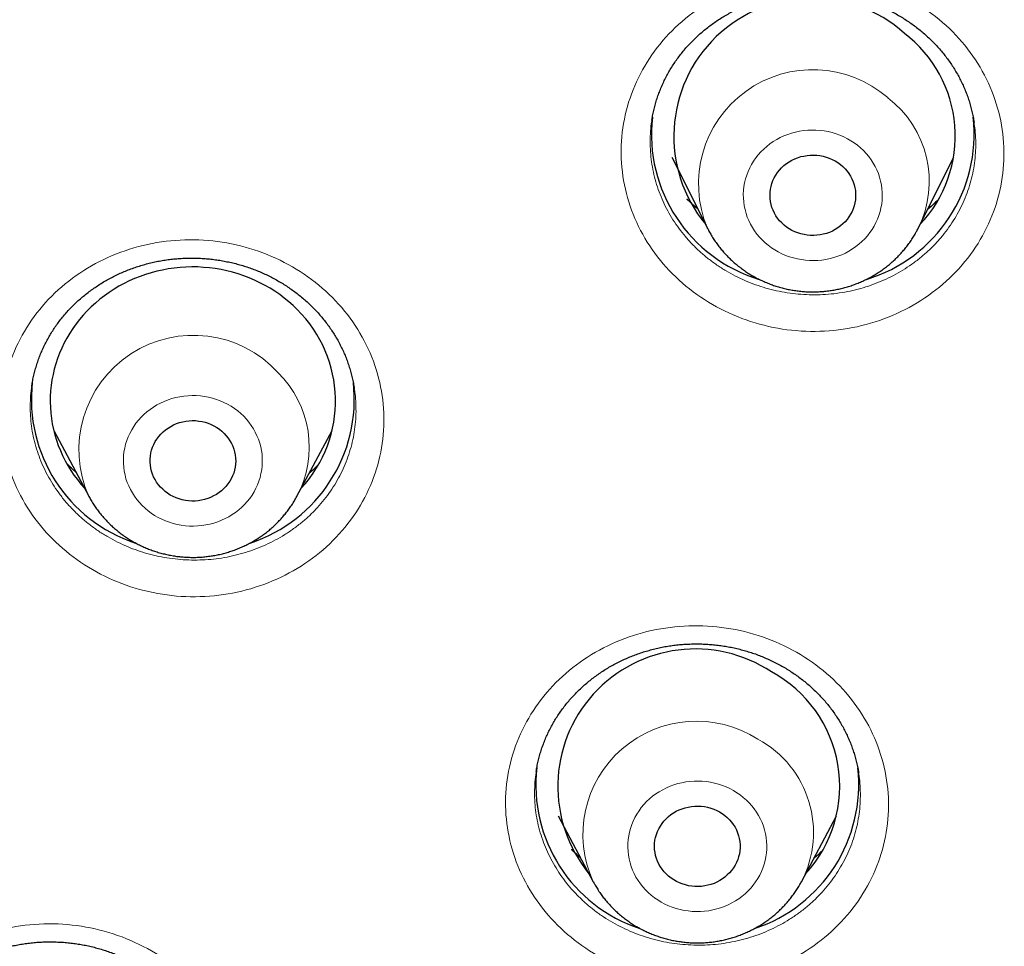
# Model space of a CAD drawing. Header units: millimetres. Extents: x 8 to 450, y 12 to 574.
# Tile 161 of 256: x 212 to 222, y 498 to 508. Entities that reach past the tile are written whole.
import ezdxf

# ---------------------------------------------------------------- set-up
doc = ezdxf.new("R2010")
doc.units = ezdxf.units.MM

msp = doc.modelspace()

# ---------------------------------------------------------------- linework, layer by layer
at = {"color": 7, "linetype": 'Continuous', "lineweight": 30}
for p, q in [((218.481, 507.032), (218.481, 507.03)), ((221.867, 507.011), (221.867, 507.012)), ((218.692, 506.642), (219.065, 505.897)), ((221.281, 505.897), (221.654, 506.642)), ((219.066, 505.895), (219.065, 505.897)), ((221.281, 505.897), (221.28, 505.896)), ((211.964, 504.244), (211.964, 504.239)), ((215.353, 504.211), (215.352, 504.213)), ((212.193, 503.769), (212.562, 503.078)), ((214.75, 503.078), (215.119, 503.769)), ((217.495, 499.716), (217.865, 499.024)), ((220.052, 499.024), (220.422, 499.716)), ((217.865, 499.023), (217.865, 499.024))]:
    msp.add_line(p, q, dxfattribs=at)
at = {"color": 252, "linetype": 'Continuous', "lineweight": 0}
msp.add_line((219.071, 505.885), (219.066, 505.895), dxfattribs=at)
at = {"color": 252, "linetype": 'Continuous', "lineweight": 0, "flags": 128}
for points in [[(219.703, 505.717), (219.737, 505.692), (219.773, 505.669), (219.81, 505.647), (219.848, 505.628), (219.887, 505.611), (219.927, 505.596), (219.969, 505.584), (220.011, 505.574), (220.053, 505.566), (220.096, 505.56), (220.139, 505.557), (220.182, 505.556), (220.226, 505.558), (220.269, 505.562), (220.311, 505.569), (220.354, 505.578), (220.395, 505.589), (220.436, 505.603), (220.476, 505.618), (220.515, 505.636), (220.552, 505.656), (220.589, 505.679), (220.624, 505.703), (220.657, 505.729), (220.688, 505.757), (220.718, 505.786), (220.746, 505.817), (220.772, 505.85), (220.795, 505.884), (220.817, 505.919), (220.836, 505.956), (220.853, 505.993), (220.868, 506.032), (220.88, 506.071), (220.889, 506.11), (220.897, 506.15), (220.901, 506.191), (220.903, 506.232), (220.902, 506.272), (220.899, 506.313), (220.894, 506.353), (220.885, 506.393), (220.875, 506.432), (220.862, 506.471), (220.846, 506.509), (220.828, 506.546), (220.808, 506.582), (220.785, 506.617), (220.761, 506.65), (220.734, 506.682), (220.705, 506.713), (220.675, 506.742), (220.642, 506.769), (220.608, 506.794), (220.573, 506.817), (220.536, 506.838), (220.498, 506.858), (220.458, 506.875), (220.418, 506.889), (220.377, 506.902), (220.335, 506.912), (220.292, 506.92), (220.25, 506.925), (220.206, 506.928), (220.163, 506.929), (220.12, 506.927), (220.077, 506.923), (220.034, 506.917), (219.992, 506.908), (219.95, 506.897), (219.909, 506.883), (219.869, 506.867), (219.831, 506.849), (219.793, 506.829), (219.757, 506.807), (219.722, 506.783), (219.689, 506.757), (219.657, 506.729), (219.627, 506.699), (219.599, 506.668), (219.574, 506.636), (219.55, 506.602), (219.528, 506.566), (219.509, 506.53), (219.492, 506.492), (219.478, 506.454), (219.466, 506.415), (219.456, 506.375), (219.449, 506.335), (219.444, 506.295), (219.442, 506.254), (219.443, 506.213), (219.446, 506.173), (219.452, 506.133), (219.46, 506.093), (219.471, 506.053), (219.484, 506.014), (219.499, 505.977), (219.517, 505.939), (219.538, 505.904), (219.56, 505.869), (219.585, 505.835), (219.612, 505.803), (219.64, 505.773), (219.671, 505.744), (219.703, 505.717)], [(213.122, 502.982), (213.153, 502.953), (213.185, 502.926), (213.219, 502.901), (213.254, 502.877), (213.291, 502.856), (213.329, 502.837), (213.368, 502.82), (213.409, 502.805), (213.45, 502.792), (213.492, 502.782), (213.534, 502.774), (213.577, 502.768), (213.62, 502.765), (213.664, 502.764), (213.707, 502.766), (213.75, 502.77), (213.793, 502.776), (213.835, 502.785), (213.877, 502.796), (213.917, 502.81), (213.957, 502.825), (213.996, 502.843), (214.034, 502.863), (214.07, 502.885), (214.105, 502.909), (214.139, 502.935), (214.17, 502.963), (214.2, 502.993), (214.228, 503.024), (214.254, 503.056), (214.278, 503.09), (214.299, 503.125), (214.319, 503.162), (214.336, 503.199), (214.35, 503.238), (214.363, 503.277), (214.372, 503.316), (214.38, 503.356), (214.384, 503.397), (214.386, 503.437), (214.386, 503.478), (214.383, 503.519), (214.377, 503.559), (214.369, 503.599), (214.359, 503.638), (214.346, 503.677), (214.33, 503.715), (214.312, 503.752), (214.292, 503.788), (214.27, 503.823), (214.245, 503.857), (214.218, 503.889), (214.19, 503.919), (214.159, 503.948), (214.127, 503.975), (214.093, 504.001), (214.058, 504.024), (214.021, 504.045), (213.983, 504.065), (213.944, 504.082), (213.903, 504.097), (213.862, 504.109), (213.82, 504.119), (213.778, 504.127), (213.735, 504.133), (213.692, 504.136), (213.648, 504.137), (213.605, 504.135), (213.562, 504.131), (213.519, 504.125), (213.477, 504.116), (213.435, 504.105), (213.395, 504.092), (213.355, 504.076), (213.316, 504.058), (213.278, 504.038), (213.242, 504.016), (213.207, 503.992), (213.173, 503.966), (213.142, 503.938), (213.112, 503.909), (213.084, 503.878), (213.058, 503.845), (213.034, 503.811), (213.013, 503.776), (212.993, 503.739), (212.976, 503.702), (212.962, 503.664), (212.949, 503.625), (212.94, 503.585), (212.932, 503.545), (212.928, 503.505), (212.926, 503.464), (212.926, 503.423), (212.929, 503.383), (212.935, 503.342), (212.943, 503.302), (212.953, 503.263), (212.966, 503.224), (212.982, 503.186), (213, 503.149), (213.02, 503.113), (213.042, 503.078), (213.067, 503.045), (213.094, 503.013), (213.122, 502.982)], [(218.579, 498.811), (218.617, 498.79), (218.655, 498.772), (218.695, 498.757), (218.736, 498.743), (218.778, 498.732), (218.82, 498.723), (218.863, 498.717), (218.906, 498.712), (218.949, 498.711), (218.992, 498.711), (219.035, 498.714), (219.078, 498.72), (219.121, 498.728), (219.163, 498.738), (219.204, 498.751), (219.244, 498.765), (219.284, 498.782), (219.322, 498.802), (219.359, 498.823), (219.394, 498.846), (219.428, 498.871), (219.46, 498.898), (219.491, 498.927), (219.52, 498.958), (219.546, 498.99), (219.571, 499.023), (219.594, 499.058), (219.614, 499.094), (219.632, 499.131), (219.647, 499.169), (219.661, 499.208), (219.671, 499.247), (219.679, 499.287), (219.685, 499.327), (219.688, 499.368), (219.689, 499.408), (219.687, 499.449), (219.682, 499.49), (219.675, 499.53), (219.665, 499.569), (219.653, 499.608), (219.639, 499.647), (219.622, 499.684), (219.603, 499.721), (219.581, 499.756), (219.557, 499.79), (219.532, 499.823), (219.504, 499.854), (219.474, 499.883), (219.442, 499.911), (219.409, 499.937), (219.374, 499.961), (219.338, 499.983), (219.3, 500.004), (219.261, 500.022), (219.222, 500.037), (219.181, 500.051), (219.139, 500.062), (219.097, 500.071), (219.054, 500.077), (219.011, 500.082), (218.968, 500.083), (218.925, 500.083), (218.881, 500.08), (218.839, 500.074), (218.796, 500.066), (218.754, 500.056), (218.713, 500.043), (218.673, 500.029), (218.633, 500.012), (218.595, 499.992), (218.558, 499.971), (218.523, 499.948), (218.489, 499.923), (218.456, 499.896), (218.426, 499.867), (218.397, 499.836), (218.37, 499.804), (218.346, 499.771), (218.323, 499.736), (218.303, 499.7), (218.285, 499.663), (218.27, 499.625), (218.256, 499.586), (218.246, 499.547), (218.237, 499.507), (218.232, 499.467), (218.229, 499.426), (218.228, 499.385), (218.23, 499.345), (218.235, 499.304), (218.242, 499.264), (218.251, 499.225), (218.264, 499.186), (218.278, 499.147), (218.295, 499.11), (218.314, 499.073), (218.336, 499.038), (218.36, 499.004), (218.385, 498.971), (218.413, 498.94), (218.443, 498.911), (218.474, 498.883), (218.508, 498.857), (218.543, 498.833), (218.579, 498.811)]]:
    msp.add_lwpolyline(points, dxfattribs=at)
at = {"color": 7, "linetype": 'Continuous', "lineweight": 30, "flags": 128}
for points in [[(220.462, 506.567), (220.487, 506.545), (220.511, 506.522), (220.532, 506.497), (220.552, 506.471), (220.569, 506.443), (220.584, 506.415), (220.597, 506.385), (220.607, 506.354), (220.614, 506.323), (220.62, 506.292), (220.622, 506.26), (220.622, 506.228), (220.62, 506.196), (220.615, 506.164), (220.607, 506.133), (220.597, 506.102), (220.585, 506.073), (220.57, 506.044), (220.553, 506.016), (220.533, 505.99), (220.512, 505.965), (220.489, 505.942), (220.463, 505.92), (220.437, 505.9), (220.408, 505.883), (220.379, 505.867), (220.348, 505.853), (220.316, 505.842), (220.283, 505.833), (220.25, 505.826), (220.216, 505.822), (220.182, 505.82), (220.148, 505.821), (220.114, 505.824), (220.081, 505.829), (220.048, 505.837), (220.015, 505.847), (219.984, 505.859), (219.953, 505.874), (219.924, 505.89), (219.897, 505.909), (219.871, 505.929), (219.846, 505.952), (219.824, 505.976), (219.803, 506.001), (219.785, 506.028), (219.769, 506.056), (219.755, 506.086), (219.743, 506.116), (219.734, 506.147), (219.728, 506.178), (219.724, 506.21), (219.723, 506.242), (219.724, 506.274), (219.728, 506.306), (219.734, 506.337), (219.743, 506.368), (219.754, 506.398), (219.768, 506.428), (219.784, 506.456), (219.802, 506.483), (219.823, 506.508), (219.845, 506.533), (219.869, 506.555), (219.895, 506.576), (219.923, 506.594), (219.952, 506.611), (219.982, 506.626), (220.013, 506.638), (220.046, 506.649), (220.079, 506.656), (220.112, 506.662), (220.146, 506.665), (220.18, 506.666), (220.214, 506.664), (220.248, 506.66), (220.281, 506.653), (220.314, 506.644), (220.346, 506.633), (220.377, 506.62), (220.407, 506.604), (220.435, 506.586), (220.462, 506.567)], [(214.752, 505.042), (214.709, 505.084), (214.664, 505.124), (214.617, 505.162), (214.569, 505.198), (214.519, 505.233), (214.467, 505.265), (214.415, 505.296), (214.36, 505.324), (214.305, 505.351), (214.249, 505.375), (214.191, 505.397), (214.133, 505.416), (214.074, 505.434), (214.014, 505.449), (213.953, 505.462), (213.892, 505.472), (213.831, 505.48), (213.769, 505.485), (213.707, 505.489), (213.645, 505.489), (213.583, 505.488), (213.521, 505.484), (213.46, 505.477), (213.398, 505.469), (213.338, 505.457), (213.277, 505.444), (213.218, 505.428), (213.159, 505.41), (213.101, 505.389), (213.044, 505.367), (212.988, 505.342), (212.933, 505.315), (212.879, 505.286), (212.827, 505.254), (212.776, 505.221), (212.726, 505.186), (212.678, 505.149), (212.632, 505.11), (212.588, 505.069), (212.545, 505.027), (212.504, 504.983), (212.466, 504.938), (212.429, 504.891), (212.394, 504.842), (212.362, 504.793), (212.332, 504.742), (212.304, 504.69), (212.278, 504.637), (212.255, 504.583), (212.234, 504.528), (212.215, 504.472), (212.199, 504.416), (212.186, 504.359), (212.175, 504.302), (212.166, 504.244), (212.16, 504.186), (212.157, 504.128), (212.156, 504.07), (212.158, 504.012), (212.162, 503.953), (212.169, 503.896), (212.178, 503.838), (212.19, 503.781), (212.205, 503.724), (212.221, 503.668), (212.241, 503.613), (212.263, 503.558), (212.287, 503.505), (212.313, 503.452), (212.342, 503.4), (212.373, 503.35), (212.406, 503.301), (212.442, 503.253), (212.479, 503.206), (212.517, 503.163)], [(213.985, 503.739), (214.007, 503.715), (214.027, 503.689), (214.046, 503.662), (214.062, 503.634), (214.075, 503.605), (214.086, 503.574), (214.095, 503.544), (214.101, 503.512), (214.105, 503.48), (214.106, 503.448), (214.105, 503.416), (214.1, 503.384), (214.094, 503.353), (214.085, 503.322), (214.073, 503.292), (214.059, 503.263), (214.043, 503.235), (214.025, 503.208), (214.004, 503.182), (213.981, 503.159), (213.957, 503.136), (213.931, 503.116), (213.903, 503.097), (213.874, 503.081), (213.843, 503.066), (213.812, 503.054), (213.78, 503.044), (213.746, 503.036), (213.713, 503.031), (213.679, 503.028), (213.645, 503.028), (213.611, 503.03), (213.577, 503.034), (213.544, 503.041), (213.511, 503.05), (213.479, 503.062), (213.449, 503.075), (213.419, 503.091), (213.391, 503.109), (213.364, 503.129), (213.339, 503.151), (213.316, 503.174), (213.294, 503.199), (213.275, 503.225), (213.258, 503.253), (213.243, 503.282), (213.231, 503.312), (213.221, 503.342), (213.214, 503.374), (213.209, 503.405), (213.206, 503.437), (213.206, 503.469), (213.209, 503.501), (213.215, 503.533), (213.222, 503.564), (213.233, 503.594), (213.246, 503.624), (213.261, 503.653), (213.278, 503.68), (213.298, 503.706), (213.319, 503.731), (213.343, 503.754), (213.368, 503.776), (213.395, 503.795), (213.423, 503.813), (213.453, 503.828), (213.484, 503.842), (213.516, 503.853), (213.549, 503.861), (213.582, 503.868), (213.616, 503.872), (213.65, 503.873), (213.684, 503.873), (213.718, 503.869), (213.752, 503.864), (213.785, 503.856), (213.817, 503.846), (213.848, 503.833), (213.878, 503.818), (213.907, 503.801), (213.935, 503.783), (213.961, 503.762), (213.985, 503.739)], [(219.192, 499.758), (219.221, 499.741), (219.248, 499.721), (219.273, 499.7), (219.296, 499.676), (219.318, 499.652), (219.337, 499.625), (219.355, 499.598), (219.37, 499.569), (219.382, 499.539), (219.392, 499.509), (219.4, 499.478), (219.405, 499.446), (219.408, 499.414), (219.408, 499.382), (219.406, 499.35), (219.401, 499.318), (219.393, 499.287), (219.383, 499.257), (219.37, 499.227), (219.356, 499.198), (219.338, 499.17), (219.319, 499.144), (219.298, 499.119), (219.274, 499.096), (219.249, 499.074), (219.222, 499.055), (219.194, 499.037), (219.164, 499.021), (219.134, 499.007), (219.102, 498.996), (219.069, 498.987), (219.036, 498.98), (219.002, 498.976), (218.968, 498.974), (218.934, 498.975), (218.9, 498.978), (218.867, 498.983), (218.833, 498.991), (218.801, 499.001), (218.77, 499.013), (218.739, 499.028), (218.71, 499.044), (218.683, 499.063), (218.656, 499.083), (218.632, 499.106), (218.61, 499.13), (218.589, 499.155), (218.571, 499.182), (218.555, 499.211), (218.541, 499.24), (218.529, 499.27), (218.52, 499.301), (218.514, 499.332), (218.51, 499.364), (218.508, 499.396), (218.51, 499.428), (218.513, 499.46), (218.52, 499.491), (218.529, 499.522), (218.54, 499.552), (218.554, 499.582), (218.57, 499.61), (218.588, 499.637), (218.608, 499.662), (218.631, 499.687), (218.655, 499.709), (218.681, 499.73), (218.708, 499.749), (218.737, 499.765), (218.768, 499.78), (218.799, 499.792), (218.831, 499.803), (218.864, 499.81), (218.898, 499.816), (218.932, 499.819), (218.966, 499.82), (219, 499.818), (219.034, 499.814), (219.067, 499.807), (219.1, 499.798), (219.132, 499.787), (219.163, 499.774), (219.192, 499.758)]]:
    msp.add_lwpolyline(points, dxfattribs=at)
at = {"color": 7, "linetype": 'Continuous', "lineweight": 30}
for centre, radius, start, end in [((220.166, 506.863), 1.454, 48.0956, 219.6655), ((220.315, 506.867), 1.355, 316.5385, 52.6915), ((220.071, 506.885), 1.595, 173.5878, 253.1304), ((220.274, 506.885), 1.595, 286.8133, 6.4619), ((213.805, 504.08), 1.35, 317.1795, 45.4342), ((213.549, 504.098), 1.591, 173.5138, 251.8109), ((213.76, 504.099), 1.593, 288.2724, 6.3536), ((218.938, 500.026), 1.446, 56.4101, 219.3402), ((219.091, 500.03), 1.364, 317.5449, 61.7044), ((218.852, 500.044), 1.591, 173.3914, 251.8044), ((219.062, 500.046), 1.593, 288.2675, 6.3639)]:
    msp.add_arc(centre, radius, start, end, dxfattribs=at)
at = {"color": 252, "linetype": 'Continuous', "lineweight": 0}
for centre, radius, start, end in [((220.172, 506.363), 1.201, 49.0055, 202.7997), ((220.29, 506.389), 1.106, 333.6057, 52.7087), ((213.662, 503.567), 1.204, 42.4331, 204.0126), ((213.78, 503.595), 1.099, 331.9551, 45.5054), ((218.948, 499.521), 1.192, 57.172, 204.6407), ((219.065, 499.542), 1.115, 332.267, 61.6528)]:
    msp.add_arc(centre, radius, start, end, dxfattribs=at)
for points, knots in [([(218.877, 505.258), (218.775, 505.338), (218.683, 505.426), (218.519, 505.618), (218.446, 505.723), (218.324, 505.942), (218.275, 506.056), (218.202, 506.292), (218.177, 506.415), (218.143, 506.781), (218.172, 507.032), (218.33, 507.497), (218.46, 507.718), (218.712, 507.998), (218.808, 508.085), (219.013, 508.238), (219.123, 508.304), (219.356, 508.417), (219.48, 508.463), (219.732, 508.53), (219.861, 508.552), (220.126, 508.572), (220.257, 508.57), (220.518, 508.543), (220.648, 508.516), (220.9, 508.441), (221.021, 508.392), (221.251, 508.273), (221.362, 508.202), (221.564, 508.043), (221.658, 507.953), (221.822, 507.76), (221.894, 507.658), (222.015, 507.438), (222.065, 507.323), (222.138, 507.087), (222.163, 506.966), (222.186, 506.719), (222.184, 506.597), (222.155, 506.353), (222.128, 506.231), (222.048, 505.997), (221.997, 505.885), (221.87, 505.67), (221.795, 505.568), (221.541, 505.288), (221.331, 505.131), (220.866, 504.908), (220.607, 504.838), (220.215, 504.808), (220.081, 504.81), (219.819, 504.838), (219.691, 504.864), (219.44, 504.939), (219.317, 504.989), (219.087, 505.108), (218.979, 505.178), (218.877, 505.258)], [0, 0, 0, 0, 0.03125, 0.03125, 0.0625, 0.0625, 0.09375, 0.09375, 0.125, 0.125, 0.1875, 0.1875, 0.25, 0.25, 0.28125, 0.28125, 0.3125, 0.3125, 0.34375, 0.34375, 0.375, 0.375, 0.40625, 0.40625, 0.4375, 0.4375, 0.46875, 0.46875, 0.5, 0.5, 0.53125, 0.53125, 0.5625, 0.5625, 0.59375, 0.59375, 0.625, 0.625, 0.65625, 0.65625, 0.6875, 0.6875, 0.71875, 0.71875, 0.75, 0.75, 0.8125, 0.8125, 0.875, 0.875, 0.90625, 0.90625, 0.9375, 0.9375, 0.96875, 0.96875, 1, 1, 1, 1]), ([(218.481, 507.03), (218.48, 507.028), (218.473, 506.99), (218.466, 506.916), (218.462, 506.809), (218.465, 506.701), (218.476, 506.594), (218.495, 506.487), (218.522, 506.383), (218.556, 506.279), (218.598, 506.178), (218.646, 506.08), (218.701, 505.986), (218.764, 505.895), (218.832, 505.808), (218.907, 505.726), (218.987, 505.647), (219.045, 505.6), (219.074, 505.576)], [0, 0, 0, 0, 0.004523, 0.070768, 0.13724, 0.203788, 0.27026, 0.336505, 0.402735, 0.469192, 0.535725, 0.602181, 0.668411, 0.734578, 0.800971, 0.86744, 0.933833, 1, 1, 1, 1]), ([(219.074, 505.576), (219.104, 505.554), (219.164, 505.508), (219.26, 505.448), (219.36, 505.392), (219.463, 505.344), (219.57, 505.302), (219.679, 505.266), (219.79, 505.238), (219.904, 505.217), (220.019, 505.203), (220.096, 505.198), (220.173, 505.196), (220.25, 505.196), (220.365, 505.204), (220.48, 505.219), (220.593, 505.241), (220.704, 505.27), (220.812, 505.306), (220.918, 505.349), (221.02, 505.399), (221.119, 505.455), (221.213, 505.516), (221.302, 505.584), (221.387, 505.657), (221.466, 505.736), (221.539, 505.819), (221.605, 505.906), (221.665, 505.998), (221.719, 506.093), (221.765, 506.192), (221.804, 506.293), (221.836, 506.396), (221.86, 506.501), (221.877, 506.608), (221.885, 506.715), (221.886, 506.823), (221.881, 506.922), (221.871, 506.984), (221.867, 507.011)], [0, 0, 0, 0, 0.027891, 0.055877, 0.083896, 0.111882, 0.139773, 0.167664, 0.19565, 0.223668, 0.251654, 0.279545, 0.279719, 0.307627, 0.33563, 0.363666, 0.39167, 0.419578, 0.447492, 0.475501, 0.503542, 0.531551, 0.559465, 0.587379, 0.615388, 0.64343, 0.671439, 0.699354, 0.727264, 0.755269, 0.783307, 0.811312, 0.839222, 0.867126, 0.895125, 0.923156, 0.951155, 0.979059, 1, 1, 1, 1]), ([(218.965, 506.098), (218.964, 506.098), (218.939, 506.118), (218.9, 506.153), (218.864, 506.189), (218.85, 506.203)], [0, 0, 0, 0, 0.01817, 0.610805, 1, 1, 1, 1]), ([(221.493, 506.198), (221.488, 506.193), (221.466, 506.17), (221.428, 506.135), (221.393, 506.105), (221.378, 506.092)], [0, 0, 0, 0, 0.139279, 0.614012, 1, 1, 1, 1]), ([(212.181, 502.629), (212.09, 502.72), (212.01, 502.818), (211.872, 503.027), (211.813, 503.139), (211.72, 503.371), (211.687, 503.489), (211.644, 503.731), (211.636, 503.856), (211.649, 504.223), (211.711, 504.468), (211.928, 504.911), (212.085, 505.114), (212.373, 505.363), (212.479, 505.438), (212.703, 505.565), (212.82, 505.618), (213.067, 505.703), (213.196, 505.734), (213.455, 505.771), (213.586, 505.778), (213.852, 505.768), (213.982, 505.751), (214.238, 505.693), (214.364, 505.652), (214.604, 505.548), (214.718, 505.486), (214.932, 505.341), (215.032, 505.258), (215.213, 505.077), (215.294, 504.977), (215.432, 504.767), (215.49, 504.657), (215.583, 504.426), (215.617, 504.305), (215.659, 504.063), (215.668, 503.941), (215.658, 503.693), (215.641, 503.572), (215.581, 503.335), (215.538, 503.217), (215.428, 502.994), (215.363, 502.889), (215.209, 502.691), (215.12, 502.598), (214.833, 502.35), (214.603, 502.219), (214.112, 502.052), (213.846, 502.013), (213.452, 502.028), (213.319, 502.046), (213.063, 502.104), (212.939, 502.144), (212.699, 502.248), (212.583, 502.312), (212.37, 502.456), (212.271, 502.538), (212.181, 502.629)], [0, 0, 0, 0, 0.03125, 0.03125, 0.0625, 0.0625, 0.09375, 0.09375, 0.125, 0.125, 0.1875, 0.1875, 0.25, 0.25, 0.28125, 0.28125, 0.3125, 0.3125, 0.34375, 0.34375, 0.375, 0.375, 0.40625, 0.40625, 0.4375, 0.4375, 0.46875, 0.46875, 0.5, 0.5, 0.53125, 0.53125, 0.5625, 0.5625, 0.59375, 0.59375, 0.625, 0.625, 0.65625, 0.65625, 0.6875, 0.6875, 0.71875, 0.71875, 0.75, 0.75, 0.8125, 0.8125, 0.875, 0.875, 0.90625, 0.90625, 0.9375, 0.9375, 0.96875, 0.96875, 1, 1, 1, 1]), ([(211.964, 504.239), (211.962, 504.232), (211.955, 504.188), (211.948, 504.109), (211.945, 504.001), (211.95, 503.894), (211.963, 503.787), (211.983, 503.681), (212.012, 503.576), (212.047, 503.473), (212.09, 503.373), (212.14, 503.276), (212.197, 503.182), (212.261, 503.092), (212.33, 503.005), (212.381, 502.952), (212.407, 502.925)], [0, 0, 0, 0, 0.016935, 0.092782, 0.168541, 0.244043, 0.319514, 0.395242, 0.471058, 0.546786, 0.622257, 0.697634, 0.773268, 0.848989, 0.924623, 1, 1, 1, 1]), ([(212.407, 502.925), (212.407, 502.925), (212.434, 502.898), (212.488, 502.847), (212.575, 502.775), (212.667, 502.709), (212.764, 502.649), (212.864, 502.595), (212.968, 502.547), (213.076, 502.506), (213.186, 502.472), (213.298, 502.445), (213.412, 502.425), (213.526, 502.412), (213.642, 502.406), (213.758, 502.408), (213.873, 502.416), (213.987, 502.432), (214.1, 502.456), (214.21, 502.486), (214.319, 502.523), (214.424, 502.567), (214.525, 502.617), (214.623, 502.674), (214.716, 502.737), (214.805, 502.805), (214.888, 502.879), (214.966, 502.958), (215.038, 503.042), (215.103, 503.13), (215.162, 503.222), (215.214, 503.318), (215.259, 503.416), (215.296, 503.518), (215.327, 503.621), (215.349, 503.727), (215.364, 503.833), (215.372, 503.941), (215.37, 504.048), (215.364, 504.138), (215.356, 504.192), (215.353, 504.211)], [0, 0, 0, 0, 0.000158, 0.026727, 0.053387, 0.080078, 0.106738, 0.133307, 0.159884, 0.186551, 0.213249, 0.239917, 0.266493, 0.293088, 0.319774, 0.34649, 0.373176, 0.39977, 0.426374, 0.453068, 0.479794, 0.506488, 0.533092, 0.559695, 0.58639, 0.613115, 0.639809, 0.666413, 0.693008, 0.719694, 0.746411, 0.773097, 0.799693, 0.826276, 0.85295, 0.879655, 0.90633, 0.932913, 0.959489, 0.986156, 1, 1, 1, 1]), ([(212.428, 503.33), (212.409, 503.346), (212.376, 503.375), (212.345, 503.407), (212.331, 503.421)], [0, 0, 0, 0, 0.549667, 1, 1, 1, 1]), ([(214.976, 503.412), (214.969, 503.404), (214.944, 503.378), (214.911, 503.348), (214.886, 503.326), (214.879, 503.321)], [0, 0, 0, 0, 0.252299, 0.807238, 1, 1, 1, 1]), ([(217.91, 498.249), (217.796, 498.314), (217.691, 498.388), (217.498, 498.554), (217.409, 498.648), (217.253, 498.847), (217.186, 498.952), (217.075, 499.175), (217.031, 499.293), (216.938, 499.649), (216.926, 499.9), (217.006, 500.382), (217.099, 500.617), (217.303, 500.929), (217.384, 501.029), (217.562, 501.208), (217.659, 501.289), (217.872, 501.433), (217.987, 501.495), (218.225, 501.597), (218.348, 501.637), (218.607, 501.694), (218.737, 501.711), (218.999, 501.72), (219.132, 501.712), (219.393, 501.673), (219.52, 501.642), (219.767, 501.557), (219.888, 501.502), (220.114, 501.373), (220.221, 501.298), (220.415, 501.131), (220.502, 501.04), (220.658, 500.84), (220.726, 500.733), (220.836, 500.511), (220.88, 500.395), (220.942, 500.155), (220.961, 500.033), (220.972, 499.79), (220.964, 499.665), (220.924, 499.423), (220.891, 499.305), (220.801, 499.076), (220.743, 498.964), (220.538, 498.652), (220.355, 498.468), (219.932, 498.182), (219.687, 498.078), (219.305, 497.993), (219.172, 497.976), (218.909, 497.967), (218.778, 497.975), (218.517, 498.014), (218.388, 498.046), (218.142, 498.131), (218.023, 498.184), (217.91, 498.249)], [0, 0, 0, 0, 0.03125, 0.03125, 0.0625, 0.0625, 0.09375, 0.09375, 0.125, 0.125, 0.1875, 0.1875, 0.25, 0.25, 0.28125, 0.28125, 0.3125, 0.3125, 0.34375, 0.34375, 0.375, 0.375, 0.40625, 0.40625, 0.4375, 0.4375, 0.46875, 0.46875, 0.5, 0.5, 0.53125, 0.53125, 0.5625, 0.5625, 0.59375, 0.59375, 0.625, 0.625, 0.65625, 0.65625, 0.6875, 0.6875, 0.71875, 0.71875, 0.75, 0.75, 0.8125, 0.8125, 0.875, 0.875, 0.90625, 0.90625, 0.9375, 0.9375, 0.96875, 0.96875, 1, 1, 1, 1]), ([(217.266, 500.184), (217.264, 500.174), (217.256, 500.128), (217.249, 500.045), (217.247, 499.938), (217.252, 499.831), (217.265, 499.724), (217.286, 499.618), (217.315, 499.514), (217.351, 499.412), (217.394, 499.312), (217.445, 499.216), (217.502, 499.122), (217.566, 499.032), (217.636, 498.947), (217.712, 498.866), (217.794, 498.79), (217.881, 498.719), (217.973, 498.653), (218.038, 498.614), (218.07, 498.595)], [0, 0, 0, 0, 0.017732, 0.075648, 0.133367, 0.191051, 0.248932, 0.306879, 0.36476, 0.422444, 0.480104, 0.537961, 0.595885, 0.653742, 0.711402, 0.768991, 0.826775, 0.884627, 0.942411, 1, 1, 1, 1]), ([(218.07, 498.595), (218.071, 498.595), (218.104, 498.576), (218.171, 498.541), (218.275, 498.494), (218.383, 498.453), (218.493, 498.42), (218.605, 498.393), (218.719, 498.374), (218.834, 498.362), (218.949, 498.357), (219.065, 498.359), (219.18, 498.368), (219.294, 498.385), (219.407, 498.409), (219.517, 498.439), (219.625, 498.477), (219.73, 498.521), (219.832, 498.572), (219.929, 498.629), (220.022, 498.692), (220.111, 498.761), (220.194, 498.835), (220.271, 498.915), (220.342, 498.999), (220.408, 499.087), (220.466, 499.179), (220.518, 499.275), (220.563, 499.374), (220.6, 499.475), (220.63, 499.579), (220.652, 499.684), (220.667, 499.79), (220.673, 499.897), (220.672, 500.005), (220.666, 500.094), (220.657, 500.147), (220.654, 500.165)], [0, 0, 0, 0, 0.000177, 0.029935, 0.059794, 0.089688, 0.119548, 0.149305, 0.179071, 0.208939, 0.238841, 0.268709, 0.298475, 0.328262, 0.35815, 0.388073, 0.417961, 0.447747, 0.477543, 0.507442, 0.537374, 0.567272, 0.597069, 0.626865, 0.656763, 0.686695, 0.716593, 0.746389, 0.776177, 0.806065, 0.835989, 0.865877, 0.895664, 0.925438, 0.955314, 0.985223, 1, 1, 1, 1]), ([(217.73, 499.277), (217.714, 499.291), (217.681, 499.319), (217.651, 499.349), (217.635, 499.364)], [0, 0, 0, 0, 0.501661, 1, 1, 1, 1]), ([(220.28, 499.36), (220.274, 499.354), (220.25, 499.33), (220.218, 499.3), (220.191, 499.277), (220.183, 499.27)], [0, 0, 0, 0, 0.197198, 0.756866, 1, 1, 1, 1]), ([(213.422, 498.164), (213.526, 498.086), (213.62, 498), (213.789, 497.813), (213.865, 497.71), (213.992, 497.494), (214.044, 497.382), (214.124, 497.149), (214.152, 497.027), (214.196, 496.663), (214.173, 496.414), (214.028, 495.947), (213.904, 495.726), (213.659, 495.442), (213.566, 495.354), (213.365, 495.198), (213.257, 495.13), (213.027, 495.013), (212.904, 494.965), (212.655, 494.893), (212.527, 494.869), (212.263, 494.843), (212.131, 494.843), (211.87, 494.865), (211.739, 494.889), (211.486, 494.958), (211.364, 495.004), (211.13, 495.118), (211.018, 495.187), (210.811, 495.342), (210.715, 495.429), (210.546, 495.617), (210.472, 495.718), (210.344, 495.934), (210.292, 496.048), (210.212, 496.281), (210.185, 496.401), (210.155, 496.646), (210.154, 496.768), (210.176, 497.01), (210.2, 497.132), (210.273, 497.366), (210.322, 497.479), (210.442, 497.695), (210.515, 497.798), (210.76, 498.082), (210.967, 498.242), (211.425, 498.473), (211.682, 498.547), (212.073, 498.585), (212.207, 498.585), (212.469, 498.563), (212.597, 498.539), (212.851, 498.47), (212.975, 498.423), (213.208, 498.309), (213.318, 498.242), (213.422, 498.164)], [0, 0, 0, 0, 0.03125, 0.03125, 0.0625, 0.0625, 0.09375, 0.09375, 0.125, 0.125, 0.1875, 0.1875, 0.25, 0.25, 0.28125, 0.28125, 0.3125, 0.3125, 0.34375, 0.34375, 0.375, 0.375, 0.40625, 0.40625, 0.4375, 0.4375, 0.46875, 0.46875, 0.5, 0.5, 0.53125, 0.53125, 0.5625, 0.5625, 0.59375, 0.59375, 0.625, 0.625, 0.65625, 0.65625, 0.6875, 0.6875, 0.71875, 0.71875, 0.75, 0.75, 0.8125, 0.8125, 0.875, 0.875, 0.90625, 0.90625, 0.9375, 0.9375, 0.96875, 0.96875, 1, 1, 1, 1])]:
    msp.add_open_spline(points, degree=3, knots=knots, dxfattribs=at)
at = {"color": 7, "linetype": 'Continuous', "lineweight": 30}
for points, knots in [([(218.481, 507.032), (218.484, 507.047), (218.489, 507.082), (218.5, 507.136), (218.514, 507.192), (218.531, 507.247), (218.549, 507.302), (218.57, 507.356), (218.593, 507.409), (218.618, 507.462), (218.645, 507.514), (218.674, 507.565), (218.705, 507.615), (218.739, 507.665), (218.774, 507.712), (218.81, 507.759), (218.849, 507.804), (218.889, 507.847), (218.931, 507.889), (218.975, 507.93), (219.02, 507.97), (219.067, 508.008), (219.116, 508.044), (219.165, 508.078), (219.216, 508.111), (219.268, 508.142), (219.322, 508.171), (219.377, 508.199), (219.432, 508.224), (219.489, 508.248), (219.547, 508.269), (219.605, 508.289), (219.665, 508.307), (219.724, 508.323), (219.785, 508.337), (219.845, 508.348), (219.907, 508.358), (219.969, 508.366), (220.031, 508.371), (220.094, 508.374), (220.156, 508.376), (220.218, 508.375), (220.28, 508.372), (220.342, 508.367), (220.404, 508.36), (220.466, 508.351), (220.527, 508.34), (220.588, 508.327), (220.648, 508.311), (220.708, 508.294), (220.767, 508.275), (220.825, 508.253), (220.882, 508.23), (220.938, 508.205), (220.993, 508.178), (221.048, 508.15), (221.101, 508.119), (221.153, 508.086), (221.203, 508.052), (221.252, 508.017), (221.3, 507.979), (221.346, 507.941), (221.391, 507.9), (221.434, 507.858), (221.475, 507.815), (221.515, 507.771), (221.552, 507.725), (221.588, 507.678), (221.622, 507.63), (221.655, 507.58), (221.685, 507.53), (221.713, 507.478), (221.74, 507.426), (221.764, 507.373), (221.786, 507.319), (221.806, 507.264), (221.824, 507.209), (221.839, 507.153), (221.853, 507.096), (221.862, 507.049), (221.866, 507.021), (221.868, 507.012)], [0, 0, 0, 0, 0.010657, 0.023659, 0.03661, 0.049489, 0.062291, 0.075076, 0.087901, 0.100792, 0.113731, 0.126697, 0.13967, 0.152623, 0.165534, 0.178383, 0.191151, 0.203885, 0.216601, 0.229415, 0.242272, 0.255093, 0.267831, 0.28048, 0.293233, 0.30596, 0.318693, 0.331451, 0.344215, 0.356867, 0.369599, 0.382354, 0.395059, 0.407702, 0.420327, 0.433032, 0.445725, 0.458436, 0.471185, 0.483904, 0.49658, 0.509245, 0.521902, 0.534556, 0.547213, 0.559877, 0.572551, 0.585239, 0.597946, 0.610676, 0.623373, 0.636024, 0.648669, 0.661337, 0.674051, 0.686806, 0.699477, 0.712259, 0.725055, 0.737795, 0.750437, 0.763098, 0.775873, 0.788683, 0.801468, 0.814165, 0.826805, 0.839578, 0.852347, 0.865142, 0.877989, 0.89089, 0.903744, 0.916596, 0.929452, 0.942317, 0.955193, 0.968083, 0.980991, 0.993922, 1, 1, 1, 1]), ([(218.964, 506.099), (218.95, 506.111), (218.921, 506.135), (218.883, 506.17), (218.859, 506.195), (218.849, 506.205)], [0, 0, 0, 0, 0.333208, 0.728462, 1, 1, 1, 1]), ([(221.493, 506.199), (221.491, 506.196), (221.474, 506.179), (221.442, 506.149), (221.406, 506.116), (221.385, 506.099), (221.379, 506.094)], [0, 0, 0, 0, 0.071797, 0.463961, 0.857626, 1, 1, 1, 1]), ([(219.066, 505.895), (219.073, 505.882), (219.087, 505.854), (219.112, 505.811), (219.14, 505.768), (219.17, 505.725), (219.202, 505.684), (219.235, 505.644), (219.271, 505.606), (219.308, 505.569), (219.346, 505.534), (219.375, 505.51), (219.391, 505.498), (219.394, 505.495)], [0, 0, 0, 0, 0.085015, 0.184559, 0.284186, 0.383899, 0.483703, 0.583601, 0.683595, 0.783686, 0.883876, 0.979142, 1, 1, 1, 1]), ([(219.394, 505.495), (219.403, 505.488), (219.426, 505.47), (219.465, 505.443), (219.509, 505.414), (219.554, 505.388), (219.601, 505.363), (219.649, 505.34), (219.698, 505.319), (219.748, 505.3), (219.798, 505.283), (219.849, 505.269), (219.901, 505.256), (219.954, 505.246), (220.007, 505.238), (220.06, 505.232), (220.113, 505.228), (220.167, 505.227), (220.22, 505.228), (220.274, 505.231), (220.327, 505.236), (220.38, 505.244), (220.433, 505.254), (220.485, 505.266), (220.536, 505.28), (220.587, 505.296), (220.637, 505.315), (220.686, 505.335), (220.735, 505.358), (220.782, 505.382), (220.828, 505.409), (220.872, 505.437), (220.916, 505.468), (220.958, 505.5), (220.998, 505.533), (221.037, 505.569), (221.075, 505.606), (221.11, 505.644), (221.144, 505.684), (221.176, 505.726), (221.206, 505.769), (221.234, 505.812), (221.259, 505.855), (221.273, 505.883), (221.28, 505.896)], [0, 0, 0, 0, 0.016224, 0.040214, 0.064217, 0.088242, 0.112287, 0.136352, 0.160436, 0.184537, 0.208655, 0.232788, 0.256935, 0.281094, 0.305264, 0.329443, 0.353631, 0.377825, 0.402024, 0.426227, 0.450431, 0.474635, 0.498837, 0.523035, 0.547229, 0.571416, 0.595594, 0.619763, 0.64392, 0.668064, 0.692193, 0.716307, 0.740402, 0.764478, 0.788534, 0.812569, 0.836582, 0.860571, 0.884537, 0.908479, 0.932396, 0.956289, 0.980157, 1, 1, 1, 1]), ([(211.963, 504.24), (211.964, 504.244), (211.967, 504.267), (211.975, 504.31), (211.988, 504.367), (212.003, 504.423), (212.02, 504.479), (212.039, 504.534), (212.061, 504.588), (212.084, 504.641), (212.109, 504.693), (212.137, 504.744), (212.167, 504.794), (212.198, 504.843), (212.232, 504.891), (212.268, 504.939), (212.306, 504.985), (212.345, 505.03), (212.386, 505.073), (212.429, 505.115), (212.473, 505.155), (212.519, 505.193), (212.566, 505.23), (212.615, 505.265), (212.665, 505.299), (212.717, 505.332), (212.769, 505.362), (212.823, 505.39), (212.878, 505.417), (212.934, 505.441), (212.991, 505.464), (213.049, 505.485), (213.108, 505.504), (213.167, 505.521), (213.227, 505.536), (213.288, 505.549), (213.349, 505.56), (213.41, 505.569), (213.472, 505.575), (213.534, 505.58), (213.596, 505.583), (213.659, 505.583), (213.721, 505.581), (213.784, 505.578), (213.846, 505.572), (213.908, 505.564), (213.969, 505.554), (214.03, 505.542), (214.091, 505.528), (214.151, 505.512), (214.21, 505.494), (214.269, 505.474), (214.327, 505.452), (214.384, 505.428), (214.44, 505.402), (214.495, 505.374), (214.548, 505.345), (214.601, 505.314), (214.652, 505.281), (214.702, 505.246), (214.751, 505.21), (214.799, 505.172), (214.845, 505.132), (214.889, 505.091), (214.931, 505.049), (214.972, 505.006), (215.011, 504.961), (215.048, 504.914), (215.084, 504.867), (215.117, 504.818), (215.149, 504.769), (215.179, 504.718), (215.206, 504.666), (215.232, 504.614), (215.256, 504.56), (215.277, 504.506), (215.296, 504.451), (215.314, 504.395), (215.329, 504.339), (215.341, 504.283), (215.349, 504.24), (215.353, 504.216), (215.353, 504.211)], [0, 0, 0, 0, 0.002978, 0.015924, 0.028905, 0.041903, 0.054892, 0.067848, 0.080751, 0.093581, 0.106334, 0.11906, 0.131824, 0.144654, 0.15753, 0.170434, 0.183344, 0.196234, 0.209083, 0.221869, 0.234575, 0.247248, 0.259902, 0.272655, 0.285453, 0.298215, 0.310894, 0.323489, 0.336186, 0.348859, 0.361538, 0.374246, 0.386955, 0.399559, 0.412244, 0.424952, 0.437611, 0.450203, 0.462789, 0.475448, 0.488097, 0.500764, 0.513471, 0.526154, 0.53879, 0.551414, 0.564032, 0.576648, 0.589268, 0.601894, 0.614532, 0.627185, 0.639858, 0.652555, 0.665223, 0.677841, 0.690455, 0.703092, 0.715777, 0.728506, 0.741153, 0.753914, 0.766689, 0.77941, 0.792033, 0.804672, 0.817431, 0.830227, 0.843, 0.855687, 0.868317, 0.881085, 0.893845, 0.906632, 0.91947, 0.932362, 0.94521, 0.958054, 0.970903, 0.983759, 0.996626, 1, 1, 1, 1]), ([(212.427, 503.332), (212.418, 503.339), (212.394, 503.36), (212.362, 503.39), (212.339, 503.413), (212.33, 503.422)], [0, 0, 0, 0, 0.255872, 0.719836, 1, 1, 1, 1]), ([(214.977, 503.413), (214.971, 503.407), (214.951, 503.386), (214.919, 503.356), (214.892, 503.332), (214.88, 503.322)], [0, 0, 0, 0, 0.189129, 0.64686, 1, 1, 1, 1]), ([(212.563, 503.077), (212.567, 503.07), (212.579, 503.047), (212.601, 503.01), (212.629, 502.967), (212.66, 502.925), (212.692, 502.884), (212.725, 502.845), (212.751, 502.818), (212.765, 502.803), (212.768, 502.801)], [0, 0, 0, 0, 0.0739323, 0.2240936, 0.3743798, 0.5247981, 0.6753543, 0.8260527, 0.9693524, 1, 1, 1, 1]), ([(212.768, 502.801), (212.776, 502.792), (212.797, 502.772), (212.832, 502.74), (212.872, 502.707), (212.914, 502.675), (212.957, 502.645), (213.002, 502.616), (213.047, 502.59), (213.094, 502.566), (213.142, 502.543), (213.191, 502.523), (213.241, 502.504), (213.292, 502.488), (213.343, 502.474), (213.395, 502.462), (213.448, 502.452), (213.501, 502.444), (213.554, 502.439), (213.608, 502.436), (213.661, 502.435), (213.715, 502.436), (213.768, 502.44), (213.821, 502.446), (213.874, 502.454), (213.927, 502.464), (213.979, 502.476), (214.03, 502.491), (214.081, 502.508), (214.131, 502.527), (214.18, 502.548), (214.228, 502.571), (214.275, 502.596), (214.32, 502.622), (214.365, 502.651), (214.408, 502.682), (214.45, 502.714), (214.49, 502.749), (214.528, 502.784), (214.565, 502.822), (214.601, 502.861), (214.634, 502.901), (214.665, 502.942), (214.695, 502.985), (214.723, 503.03), (214.741, 503.061), (214.749, 503.077), (214.75, 503.079)], [0, 0, 0, 0, 0.015457, 0.038156, 0.060867, 0.0836, 0.106355, 0.129131, 0.151927, 0.174743, 0.197577, 0.220429, 0.243297, 0.26618, 0.289078, 0.311988, 0.33491, 0.357842, 0.380783, 0.403731, 0.426685, 0.449643, 0.472604, 0.495566, 0.518528, 0.541488, 0.564444, 0.587395, 0.61034, 0.633276, 0.656203, 0.679118, 0.70202, 0.724908, 0.747781, 0.770636, 0.793474, 0.816292, 0.839089, 0.861865, 0.884619, 0.90735, 0.930059, 0.952744, 0.975406, 0.998046, 1, 1, 1, 1]), ([(217.265, 500.185), (217.267, 500.197), (217.272, 500.229), (217.282, 500.279), (217.296, 500.334), (217.312, 500.39), (217.33, 500.445), (217.351, 500.5), (217.373, 500.554), (217.398, 500.607), (217.425, 500.659), (217.453, 500.71), (217.484, 500.76), (217.516, 500.808), (217.551, 500.855), (217.587, 500.902), (217.626, 500.947), (217.666, 500.991), (217.707, 501.034), (217.751, 501.074), (217.796, 501.114), (217.842, 501.152), (217.89, 501.188), (217.94, 501.223), (217.991, 501.256), (218.043, 501.287), (218.096, 501.317), (218.15, 501.344), (218.206, 501.37), (218.262, 501.394), (218.32, 501.416), (218.378, 501.436), (218.437, 501.454), (218.497, 501.47), (218.557, 501.485), (218.618, 501.497), (218.68, 501.507), (218.741, 501.515), (218.803, 501.521), (218.865, 501.524), (218.928, 501.526), (218.99, 501.526), (219.052, 501.523), (219.114, 501.519), (219.177, 501.512), (219.238, 501.503), (219.3, 501.493), (219.36, 501.48), (219.421, 501.465), (219.48, 501.448), (219.539, 501.43), (219.598, 501.409), (219.655, 501.386), (219.712, 501.361), (219.768, 501.335), (219.822, 501.307), (219.875, 501.277), (219.927, 501.245), (219.978, 501.211), (220.027, 501.176), (220.076, 501.139), (220.122, 501.101), (220.167, 501.061), (220.21, 501.02), (220.252, 500.977), (220.292, 500.933), (220.33, 500.888), (220.367, 500.841), (220.401, 500.793), (220.434, 500.744), (220.465, 500.694), (220.494, 500.643), (220.52, 500.591), (220.545, 500.538), (220.568, 500.485), (220.588, 500.43), (220.606, 500.375), (220.623, 500.319), (220.636, 500.263), (220.647, 500.212), (220.653, 500.179), (220.655, 500.165)], [0, 0, 0, 0, 0.008655, 0.021454, 0.034299, 0.047212, 0.060175, 0.073167, 0.086167, 0.09915, 0.112093, 0.124975, 0.137777, 0.150538, 0.163292, 0.176129, 0.189011, 0.201861, 0.214626, 0.227301, 0.240076, 0.252821, 0.265566, 0.278336, 0.291102, 0.30375, 0.31648, 0.329235, 0.341946, 0.354597, 0.367205, 0.379908, 0.392594, 0.405295, 0.418028, 0.430727, 0.44339, 0.456038, 0.468677, 0.481311, 0.493946, 0.506585, 0.519233, 0.531893, 0.54457, 0.557268, 0.56993, 0.582551, 0.595163, 0.607792, 0.620463, 0.633172, 0.645821, 0.658551, 0.671298, 0.683994, 0.696592, 0.709203, 0.721915, 0.734665, 0.747396, 0.760041, 0.772623, 0.785347, 0.798049, 0.810775, 0.823549, 0.836382, 0.849172, 0.861956, 0.874745, 0.887542, 0.900351, 0.913177, 0.926024, 0.938894, 0.951793, 0.964725, 0.977651, 0.990503, 1, 1, 1, 1]), ([(217.729, 499.278), (217.723, 499.283), (217.701, 499.302), (217.669, 499.331), (217.645, 499.356), (217.635, 499.366)], [0, 0, 0, 0, 0.195767, 0.669321, 1, 1, 1, 1]), ([(220.28, 499.361), (220.276, 499.356), (220.258, 499.338), (220.226, 499.307), (220.197, 499.282), (220.184, 499.271)], [0, 0, 0, 0, 0.138972, 0.598856, 1, 1, 1, 1]), ([(217.866, 499.023), (217.872, 499.012), (217.886, 498.985), (217.911, 498.945), (217.939, 498.902), (217.97, 498.86), (218.003, 498.82), (218.037, 498.781), (218.074, 498.743), (218.111, 498.707), (218.151, 498.672), (218.192, 498.639), (218.234, 498.608), (218.277, 498.579), (218.31, 498.559), (218.328, 498.549), (218.331, 498.547)], [0, 0, 0, 0, 0.0567285, 0.1338784, 0.2110935, 0.2883773, 0.3657325, 0.4431613, 0.5206652, 0.5982449, 0.6759006, 0.7536318, 0.8314374, 0.909316, 0.9833419, 1, 1, 1, 1]), ([(218.331, 498.547), (218.341, 498.542), (218.367, 498.527), (218.409, 498.506), (218.457, 498.484), (218.507, 498.464), (218.557, 498.446), (218.608, 498.43), (218.659, 498.417), (218.711, 498.405), (218.764, 498.396), (218.817, 498.389), (218.87, 498.384), (218.924, 498.382), (218.977, 498.381), (219.031, 498.383), (219.084, 498.387), (219.137, 498.394), (219.19, 498.402), (219.243, 498.413), (219.294, 498.426), (219.346, 498.441), (219.396, 498.459), (219.446, 498.478), (219.495, 498.5), (219.542, 498.523), (219.589, 498.549), (219.634, 498.576), (219.678, 498.605), (219.721, 498.636), (219.763, 498.669), (219.802, 498.704), (219.841, 498.74), (219.877, 498.778), (219.912, 498.817), (219.945, 498.858), (219.976, 498.9), (220.005, 498.943), (220.03, 498.984), (220.045, 499.011), (220.052, 499.023)], [0, 0, 0, 0, 0.01788, 0.044528, 0.071188, 0.097868, 0.124567, 0.151284, 0.178017, 0.204764, 0.231524, 0.258296, 0.285077, 0.311867, 0.338663, 0.365463, 0.392267, 0.419071, 0.445874, 0.472675, 0.499471, 0.52626, 0.553041, 0.579812, 0.606572, 0.633317, 0.660048, 0.686761, 0.713455, 0.740129, 0.766782, 0.793412, 0.820017, 0.846597, 0.873152, 0.89968, 0.926181, 0.952655, 0.979102, 1, 1, 1, 1]), ([(210.483, 497.062), (210.483, 497.064), (210.486, 497.085), (210.494, 497.124), (210.506, 497.181), (210.521, 497.237), (210.537, 497.292), (210.556, 497.346), (210.578, 497.399), (210.601, 497.452), (210.626, 497.505), (210.654, 497.556), (210.684, 497.606), (210.715, 497.655), (210.749, 497.703), (210.784, 497.75), (210.821, 497.796), (210.86, 497.84), (210.901, 497.883), (210.943, 497.924), (210.987, 497.964), (211.033, 498.003), (211.081, 498.04), (211.13, 498.075), (211.18, 498.109), (211.232, 498.141), (211.284, 498.172), (211.338, 498.2), (211.392, 498.226), (211.448, 498.251), (211.504, 498.273), (211.562, 498.294), (211.621, 498.313), (211.681, 498.33), (211.741, 498.346), (211.802, 498.359), (211.863, 498.37), (211.925, 498.378), (211.986, 498.385), (212.048, 498.39), (212.11, 498.392), (212.172, 498.393), (212.235, 498.391), (212.297, 498.388), (212.359, 498.382), (212.42, 498.374), (212.482, 498.365), (212.543, 498.353), (212.603, 498.339), (212.663, 498.323), (212.723, 498.305), (212.781, 498.285), (212.839, 498.263), (212.896, 498.24), (212.952, 498.214), (213.007, 498.187), (213.061, 498.158), (213.114, 498.127), (213.165, 498.094), (213.21, 498.063), (213.238, 498.042), (213.25, 498.034)], [0, 0, 0, 0, 0.0017239, 0.0193429, 0.0370059, 0.0546205, 0.072126, 0.0895521, 0.1070685, 0.1245551, 0.1420489, 0.1595742, 0.1771206, 0.1944824, 0.2119681, 0.2294851, 0.2469185, 0.2642226, 0.2814371, 0.2987027, 0.3160552, 0.3334693, 0.3509186, 0.3683751, 0.3858022, 0.4031703, 0.4204519, 0.4376205, 0.4547203, 0.4717849, 0.4889558, 0.5062118, 0.5235272, 0.5408746, 0.5582262, 0.5755445, 0.592802, 0.6099719, 0.627031, 0.6440806, 0.6612214, 0.6784821, 0.6957651, 0.7129445, 0.729993, 0.7470691, 0.764217, 0.7813619, 0.7985393, 0.8157712, 0.8329314, 0.8501045, 0.8673495, 0.8845913, 0.9017332, 0.9187841, 0.9360191, 0.9532166, 0.9704323, 0.9876959, 1, 1, 1, 1])]:
    msp.add_open_spline(points, degree=3, knots=knots, dxfattribs=at)

doc.saveas('drawing.dxf')
